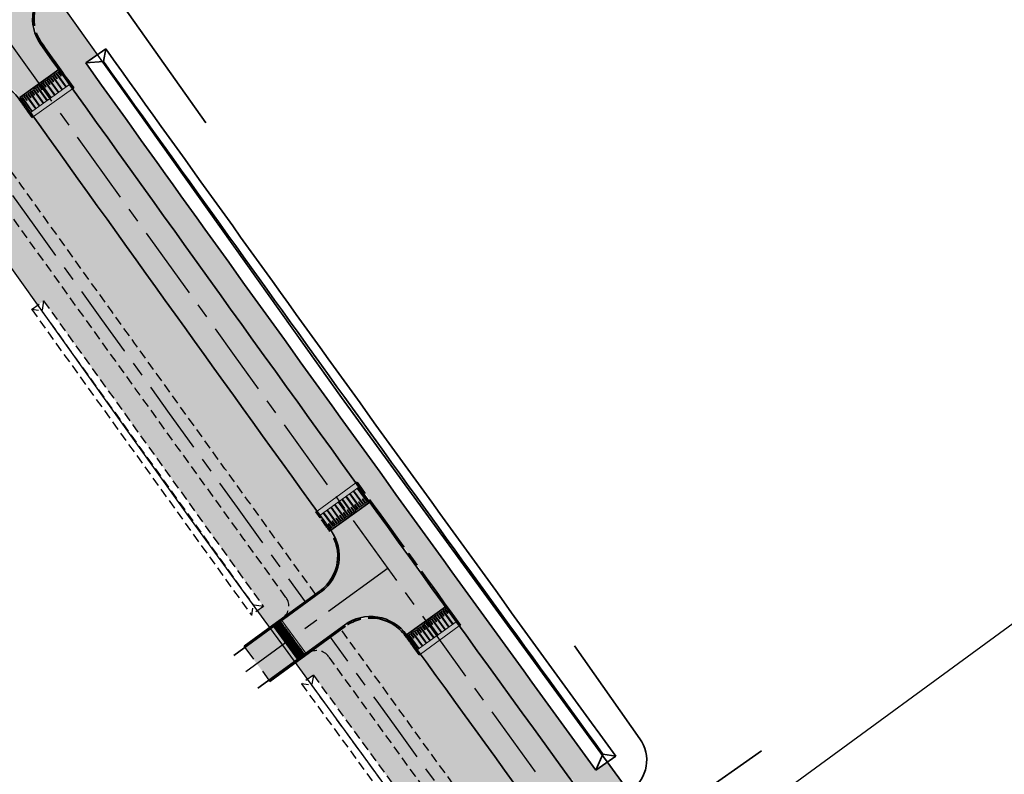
# Model space of a CAD drawing. Header units: metres. Extents: x 150631 to 152219, y 482740 to 484556.
# Tile 28 of 48: x 151027 to 151161, y 483832 to 483935. Entities that reach past the tile are written whole.
import ezdxf

# ---------------------------------------------------------------- set-up
doc = ezdxf.new("R2010")
doc.units = ezdxf.units.M
for name, pattern in [('AM-AS', [16, 10, -2, 2, -2]), ('DASHED2', [0.375, 0.25, -0.125]), ('VH-OPSLUITBAND_150X250', [24, 16, -2, 4, -2]), ('XX-HIDDEN', [4, 2, -2])]:
    doc.linetypes.add(name, pattern=pattern)
doc.layers.get('0').update_dxf_attribs({"lineweight": 25})
for name, color, linetype, lineweight, true_color in [('B-WE-KG-GRENS_PERCEEL-GV', 1, 'Continuous', 30, 0xff0000), ('IRP-V-verharding-rijbaan', 7, 'Continuous', 0, 0xffb061), ('N-WE-GR-STADSLANDBOUW-A', 7, 'Continuous', 35, 0xffff9e)]:
    doc.layers.add(name, color=color, linetype=linetype, lineweight=lineweight, true_color=true_color)
for name, color, linetype, lineweight in [('N-WE-AM-AS_FIETSPAD-G', 3, 'AM-AS', 30), ('N-WE-AM-AS_KAVELWEG-G', 170, 'AM-AS', 30), ('N-WE-AM-AS_WEG-G', 10, 'AM-AS', 30), ('N-WE-VH-KANTOPSLUITING_OPSLUITBAND_200X250-G', 150, 'VH-OPSLUITBAND_150X250', 35), ('N-WE-VH-KANTOPSLUITING_VOORKANTBAND-G', 190, 'Continuous', 30), ('N-WE-VH-KANTVERHARDING-G', 2, 'Continuous', 35), ('N-WE-VH-MATERIAALGRENS-G', 7, 'XX-HIDDEN', 25), ('N-WE-VH-VERHARDING_ASFALT-A', 252, 'Continuous', 18), ('VRK-ontwerp', 2, 'Continuous', 0)]:
    doc.layers.add(name, color=color, linetype=linetype, lineweight=lineweight)
doc.layers.add('N-WE-VH-VERHARDING_TEGEL-A', color=252, linetype='Continuous', lineweight=18, plot=False)
pattern_1 = [(36.02453, (151085.5762, 483560.17075), (-0.2205493, 0.303287), []), (126.02453, (151085.5762, 483560.17075), (-0.606574, -0.4410986), [0.375, -0.375]), (126.02453, (151085.8795, 483560.3913), (-0.606574, -0.4410986), [-0.375, 0.375])]

# ---------------------------------------------------------------- blocks, each defined once
blk = doc.blocks.new('*U68')
at = {"layer": 'VRK-ontwerp', "transparency": 33554607}
blk.add_hatch(color=9, dxfattribs=at).paths.add_polyline_path([(0, 0), (0, -0.7), (6.5, -0.7), (6.5, 0)])
at = {"layer": 'VRK-ontwerp'}
blk.add_hatch(color=7, dxfattribs=at).paths.add_polyline_path([(6.5, -3.2), (6.5, -3), (6.3, -3), (6.3, -0.7), (6.19, -0.7), (6.19, -3), (5.98, -3), (5.98, -2.3), (5.88, -2.3), (5.88, -3), (5.67, -3), (5.67, -0.7), (5.56, -0.7), (5.56, -3), (5.35, -3), (5.35, -2.3), (5.25, -2.3), (5.25, -3), (5.04, -3), (5.04, -0.7), (4.93, -0.7), (4.93, -3), (4.72, -3), (4.72, -2.3), (4.62, -2.3), (4.62, -3), (4.41, -3), (4.41, -0.7), (4.3, -0.7), (4.3, -3), (4.09, -3), (4.09, -2.3), (3.99, -2.3), (3.99, -3), (3.78, -3), (3.78, -0.7), (3.67, -0.7), (3.67, -3), (3.46, -3), (3.46, -2.3), (3.36, -2.3), (3.36, -3), (3.15, -3), (3.15, -0.7), (3.04, -0.7), (3.04, -3), (2.83, -3), (2.83, -2.3), (2.73, -2.3), (2.73, -3), (2.52, -3), (2.52, -0.7), (2.41, -0.7), (2.41, -3), (2.2, -3), (2.2, -2.3), (2.1, -2.3), (2.1, -3), (1.89, -3), (1.89, -0.7), (1.78, -0.7), (1.78, -3), (1.57, -3), (1.57, -2.3), (1.47, -2.3), (1.47, -3), (1.26, -3), (1.26, -0.7), (1.15, -0.7), (1.15, -3), (0.94, -3), (0.94, -2.3), (0.84, -2.3), (0.84, -3), (0.63, -3), (0.63, -0.7), (0.52, -0.7), (0.52, -3), (0.32, -3), (0.32, -2.3), (0.21, -2.3), (0.21, -3), (0, -3), (0, -3.2)])
at = {"layer": 'VRK-ontwerp', "true_color": 0x636466, "transparency": 33554602}
for points in [[(0.52, -0.7), (0, -0.7), (0, -3), (0.21, -3), (0.21, -2.3), (0.32, -2.3), (0.32, -3), (0.52, -3)], [(1.15, -0.7), (0.63, -0.7), (0.63, -3), (0.84, -3), (0.84, -2.3), (0.94, -2.3), (0.94, -3), (1.15, -3)], [(1.78, -0.7), (1.26, -0.7), (1.26, -3), (1.47, -3), (1.47, -2.3), (1.57, -2.3), (1.57, -3), (1.78, -3)], [(2.41, -0.7), (1.89, -0.7), (1.89, -3), (2.1, -3), (2.1, -2.3), (2.2, -2.3), (2.2, -3), (2.41, -3)], [(3.04, -0.7), (2.52, -0.7), (2.52, -3), (2.73, -3), (2.73, -2.3), (2.83, -2.3), (2.83, -3), (3.04, -3)], [(3.67, -0.7), (3.15, -0.7), (3.15, -3), (3.36, -3), (3.36, -2.3), (3.46, -2.3), (3.46, -3), (3.67, -3)], [(4.3, -0.7), (3.78, -0.7), (3.78, -3), (3.99, -3), (3.99, -2.3), (4.09, -2.3), (4.09, -3), (4.3, -3)], [(4.93, -0.7), (4.41, -0.7), (4.41, -3), (4.62, -3), (4.62, -2.3), (4.72, -2.3), (4.72, -3), (4.93, -3)], [(5.56, -0.7), (5.04, -0.7), (5.04, -3), (5.25, -3), (5.25, -2.3), (5.35, -2.3), (5.35, -3), (5.56, -3)], [(6.19, -0.7), (5.67, -0.7), (5.67, -3), (5.88, -3), (5.88, -2.3), (5.98, -2.3), (5.98, -3), (6.19, -3)], [(6.3, -3), (6.5, -3), (6.5, -0.7), (6.3, -0.7)]]:
    blk.add_hatch(color=251, dxfattribs=at).paths.add_polyline_path(points)
at = {"layer": 'N-WE-VH-KANTVERHARDING-G', "lineweight": 5}
for p, q in [((0, 0), (0, -3.2)), ((0, 0), (6.5, 0)), ((6.5, 0), (6.5, -3.2)), ((0, -0.7), (6.5, -0.7)), ((0.52, -0.7), (0.63, -0.7)), ((0.52, -0.7), (0.52, -3)), ((0.63, -0.7), (0.63, -3)), ((1.15, -0.7), (1.26, -0.7)), ((1.15, -0.7), (1.15, -3)), ((1.26, -0.7), (1.26, -3)), ((1.78, -0.7), (1.89, -0.7)), ((1.78, -0.7), (1.78, -3)), ((1.89, -0.7), (1.89, -3)), ((2.41, -0.7), (2.52, -0.7)), ((2.41, -0.7), (2.41, -3)), ((2.52, -0.7), (2.52, -3)), ((3.04, -0.7), (3.15, -0.7)), ((3.04, -0.7), (3.04, -3)), ((3.15, -0.7), (3.15, -3)), ((3.67, -0.7), (3.78, -0.7)), ((3.67, -0.7), (3.67, -3)), ((3.78, -0.7), (3.78, -3)), ((4.3, -0.7), (4.41, -0.7)), ((4.3, -0.7), (4.3, -3)), ((4.41, -0.7), (4.41, -3)), ((4.93, -0.7), (5.04, -0.7)), ((4.93, -0.7), (4.93, -3)), ((5.04, -0.7), (5.04, -3)), ((5.56, -0.7), (5.56, -3)), ((5.67, -0.7), (5.67, -3)), ((6.19, -0.7), (6.19, -3)), ((6.3, -0.7), (6.3, -3)), ((0.21, -2.3), (0.32, -2.3)), ((0.21, -2.3), (0.21, -3)), ((0.32, -2.3), (0.32, -3)), ((0.84, -2.3), (0.94, -2.3)), ((0.84, -2.3), (0.84, -3)), ((0.94, -2.3), (0.94, -3)), ((1.47, -2.3), (1.57, -2.3)), ((1.47, -2.3), (1.47, -3)), ((1.57, -2.3), (1.57, -3)), ((2.1, -2.3), (2.2, -2.3)), ((2.1, -2.3), (2.1, -3)), ((2.2, -2.3), (2.2, -3)), ((2.73, -2.3), (2.83, -2.3)), ((2.73, -2.3), (2.73, -3)), ((2.83, -2.3), (2.83, -3)), ((3.36, -2.3), (3.46, -2.3)), ((3.36, -2.3), (3.36, -3)), ((3.46, -2.3), (3.46, -3)), ((3.99, -2.3), (4.09, -2.3)), ((3.99, -2.3), (3.99, -3)), ((4.09, -2.3), (4.09, -3)), ((4.62, -2.3), (4.72, -2.3)), ((4.62, -2.3), (4.62, -3)), ((4.72, -2.3), (4.72, -3)), ((5.25, -2.3), (5.35, -2.3)), ((5.25, -2.3), (5.25, -3)), ((5.35, -2.3), (5.35, -3)), ((5.88, -2.3), (5.98, -2.3)), ((5.88, -2.3), (5.88, -3)), ((5.98, -2.3), (5.98, -3)), ((0.21, -3), (0, -3)), ((0, -3.2), (6.5, -3.2)), ((0.52, -3), (0.32, -3)), ((0.84, -3), (0.63, -3)), ((1.15, -3), (0.94, -3)), ((1.26, -3), (1.47, -3)), ((1.57, -3), (1.78, -3)), ((1.89, -3), (2.1, -3)), ((2.2, -3), (2.41, -3)), ((2.52, -3), (2.73, -3)), ((2.83, -3), (3.04, -3)), ((3.15, -3), (3.36, -3)), ((3.46, -3), (3.67, -3)), ((3.78, -3), (3.99, -3)), ((4.09, -3), (4.3, -3)), ((4.41, -3), (4.62, -3)), ((4.72, -3), (4.93, -3)), ((5.04, -3), (5.25, -3)), ((5.35, -3), (5.56, -3)), ((5.67, -3), (5.88, -3)), ((5.98, -3), (6.19, -3)), ((6.3, -3), (6.5, -3))]:
    blk.add_line(p, q, dxfattribs=at)
blk = doc.blocks.new('*U70')
at = {"layer": 'VRK-ontwerp', "transparency": 33554607}
blk.add_hatch(color=9, dxfattribs=at).paths.add_polyline_path([(0, 0), (0, -0.7), (6.5, -0.7), (6.5, 0)])
at = {"layer": 'VRK-ontwerp'}
blk.add_hatch(color=7, dxfattribs=at).paths.add_polyline_path([(6.5, -3.2), (6.5, -3), (6.3, -3), (6.3, -0.7), (6.19, -0.7), (6.19, -3), (5.98, -3), (5.98, -2.3), (5.88, -2.3), (5.88, -3), (5.67, -3), (5.67, -0.7), (5.56, -0.7), (5.56, -3), (5.35, -3), (5.35, -2.3), (5.25, -2.3), (5.25, -3), (5.04, -3), (5.04, -0.7), (4.93, -0.7), (4.93, -3), (4.72, -3), (4.72, -2.3), (4.62, -2.3), (4.62, -3), (4.41, -3), (4.41, -0.7), (4.3, -0.7), (4.3, -3), (4.09, -3), (4.09, -2.3), (3.99, -2.3), (3.99, -3), (3.78, -3), (3.78, -0.7), (3.67, -0.7), (3.67, -3), (3.46, -3), (3.46, -2.3), (3.36, -2.3), (3.36, -3), (3.15, -3), (3.15, -0.7), (3.04, -0.7), (3.04, -3), (2.83, -3), (2.83, -2.3), (2.73, -2.3), (2.73, -3), (2.52, -3), (2.52, -0.7), (2.41, -0.7), (2.41, -3), (2.2, -3), (2.2, -2.3), (2.1, -2.3), (2.1, -3), (1.89, -3), (1.89, -0.7), (1.78, -0.7), (1.78, -3), (1.57, -3), (1.57, -2.3), (1.47, -2.3), (1.47, -3), (1.26, -3), (1.26, -0.7), (1.15, -0.7), (1.15, -3), (0.94, -3), (0.94, -2.3), (0.84, -2.3), (0.84, -3), (0.63, -3), (0.63, -0.7), (0.52, -0.7), (0.52, -3), (0.32, -3), (0.32, -2.3), (0.21, -2.3), (0.21, -3), (0, -3), (0, -3.2)])
at = {"layer": 'VRK-ontwerp', "true_color": 0x636466, "transparency": 33554602}
for points in [[(0.52, -0.7), (0, -0.7), (0, -3), (0.21, -3), (0.21, -2.3), (0.32, -2.3), (0.32, -3), (0.52, -3)], [(1.15, -0.7), (0.63, -0.7), (0.63, -3), (0.84, -3), (0.84, -2.3), (0.94, -2.3), (0.94, -3), (1.15, -3)], [(1.78, -0.7), (1.26, -0.7), (1.26, -3), (1.47, -3), (1.47, -2.3), (1.57, -2.3), (1.57, -3), (1.78, -3)], [(2.41, -0.7), (1.89, -0.7), (1.89, -3), (2.1, -3), (2.1, -2.3), (2.2, -2.3), (2.2, -3), (2.41, -3)], [(3.04, -0.7), (2.52, -0.7), (2.52, -3), (2.73, -3), (2.73, -2.3), (2.83, -2.3), (2.83, -3), (3.04, -3)], [(3.67, -0.7), (3.15, -0.7), (3.15, -3), (3.36, -3), (3.36, -2.3), (3.46, -2.3), (3.46, -3), (3.67, -3)], [(4.3, -0.7), (3.78, -0.7), (3.78, -3), (3.99, -3), (3.99, -2.3), (4.09, -2.3), (4.09, -3), (4.3, -3)], [(4.93, -0.7), (4.41, -0.7), (4.41, -3), (4.62, -3), (4.62, -2.3), (4.72, -2.3), (4.72, -3), (4.93, -3)], [(5.56, -0.7), (5.04, -0.7), (5.04, -3), (5.25, -3), (5.25, -2.3), (5.35, -2.3), (5.35, -3), (5.56, -3)], [(6.19, -0.7), (5.67, -0.7), (5.67, -3), (5.88, -3), (5.88, -2.3), (5.98, -2.3), (5.98, -3), (6.19, -3)], [(6.3, -3), (6.5, -3), (6.5, -0.7), (6.3, -0.7)]]:
    blk.add_hatch(color=251, dxfattribs=at).paths.add_polyline_path(points)
at = {"layer": 'N-WE-VH-KANTVERHARDING-G', "lineweight": 5}
for p, q in [((0, 0), (0, -3.2)), ((0, 0), (6.5, 0)), ((6.5, 0), (6.5, -3.2)), ((0, -0.7), (6.5, -0.7)), ((0.52, -0.7), (0.63, -0.7)), ((0.52, -0.7), (0.52, -3)), ((0.63, -0.7), (0.63, -3)), ((1.15, -0.7), (1.26, -0.7)), ((1.15, -0.7), (1.15, -3)), ((1.26, -0.7), (1.26, -3)), ((1.78, -0.7), (1.89, -0.7)), ((1.78, -0.7), (1.78, -3)), ((1.89, -0.7), (1.89, -3)), ((2.41, -0.7), (2.52, -0.7)), ((2.41, -0.7), (2.41, -3)), ((2.52, -0.7), (2.52, -3)), ((3.04, -0.7), (3.15, -0.7)), ((3.04, -0.7), (3.04, -3)), ((3.15, -0.7), (3.15, -3)), ((3.67, -0.7), (3.78, -0.7)), ((3.67, -0.7), (3.67, -3)), ((3.78, -0.7), (3.78, -3)), ((4.3, -0.7), (4.41, -0.7)), ((4.3, -0.7), (4.3, -3)), ((4.41, -0.7), (4.41, -3)), ((4.93, -0.7), (5.04, -0.7)), ((4.93, -0.7), (4.93, -3)), ((5.04, -0.7), (5.04, -3)), ((5.56, -0.7), (5.56, -3)), ((5.67, -0.7), (5.67, -3)), ((6.19, -0.7), (6.19, -3)), ((6.3, -0.7), (6.3, -3)), ((0.21, -2.3), (0.32, -2.3)), ((0.21, -2.3), (0.21, -3)), ((0.32, -2.3), (0.32, -3)), ((0.84, -2.3), (0.94, -2.3)), ((0.84, -2.3), (0.84, -3)), ((0.94, -2.3), (0.94, -3)), ((1.47, -2.3), (1.57, -2.3)), ((1.47, -2.3), (1.47, -3)), ((1.57, -2.3), (1.57, -3)), ((2.1, -2.3), (2.2, -2.3)), ((2.1, -2.3), (2.1, -3)), ((2.2, -2.3), (2.2, -3)), ((2.73, -2.3), (2.83, -2.3)), ((2.73, -2.3), (2.73, -3)), ((2.83, -2.3), (2.83, -3)), ((3.36, -2.3), (3.46, -2.3)), ((3.36, -2.3), (3.36, -3)), ((3.46, -2.3), (3.46, -3)), ((3.99, -2.3), (4.09, -2.3)), ((3.99, -2.3), (3.99, -3)), ((4.09, -2.3), (4.09, -3)), ((4.62, -2.3), (4.72, -2.3)), ((4.62, -2.3), (4.62, -3)), ((4.72, -2.3), (4.72, -3)), ((5.25, -2.3), (5.35, -2.3)), ((5.25, -2.3), (5.25, -3)), ((5.35, -2.3), (5.35, -3)), ((5.88, -2.3), (5.98, -2.3)), ((5.88, -2.3), (5.88, -3)), ((5.98, -2.3), (5.98, -3)), ((0.21, -3), (0, -3)), ((0, -3.2), (6.5, -3.2)), ((0.52, -3), (0.32, -3)), ((0.84, -3), (0.63, -3)), ((1.15, -3), (0.94, -3)), ((1.26, -3), (1.47, -3)), ((1.57, -3), (1.78, -3)), ((1.89, -3), (2.1, -3)), ((2.2, -3), (2.41, -3)), ((2.52, -3), (2.73, -3)), ((2.83, -3), (3.04, -3)), ((3.15, -3), (3.36, -3)), ((3.46, -3), (3.67, -3)), ((3.78, -3), (3.99, -3)), ((4.09, -3), (4.3, -3)), ((4.41, -3), (4.62, -3)), ((4.72, -3), (4.93, -3)), ((5.04, -3), (5.25, -3)), ((5.35, -3), (5.56, -3)), ((5.67, -3), (5.88, -3)), ((5.98, -3), (6.19, -3)), ((6.3, -3), (6.5, -3))]:
    blk.add_line(p, q, dxfattribs=at)
blk = doc.blocks.new('*U71')
at = {"layer": 'VRK-ontwerp', "transparency": 33554607}
blk.add_hatch(color=9, dxfattribs=at).paths.add_polyline_path([(0, 0), (0, -0.7), (6.5, -0.7), (6.5, 0)])
at = {"layer": 'VRK-ontwerp'}
blk.add_hatch(color=7, dxfattribs=at).paths.add_polyline_path([(6.5, -3.2), (6.5, -3), (6.3, -3), (6.3, -0.7), (6.19, -0.7), (6.19, -3), (5.98, -3), (5.98, -2.3), (5.88, -2.3), (5.88, -3), (5.67, -3), (5.67, -0.7), (5.56, -0.7), (5.56, -3), (5.35, -3), (5.35, -2.3), (5.25, -2.3), (5.25, -3), (5.04, -3), (5.04, -0.7), (4.93, -0.7), (4.93, -3), (4.72, -3), (4.72, -2.3), (4.62, -2.3), (4.62, -3), (4.41, -3), (4.41, -0.7), (4.3, -0.7), (4.3, -3), (4.09, -3), (4.09, -2.3), (3.99, -2.3), (3.99, -3), (3.78, -3), (3.78, -0.7), (3.67, -0.7), (3.67, -3), (3.46, -3), (3.46, -2.3), (3.36, -2.3), (3.36, -3), (3.15, -3), (3.15, -0.7), (3.04, -0.7), (3.04, -3), (2.83, -3), (2.83, -2.3), (2.73, -2.3), (2.73, -3), (2.52, -3), (2.52, -0.7), (2.41, -0.7), (2.41, -3), (2.2, -3), (2.2, -2.3), (2.1, -2.3), (2.1, -3), (1.89, -3), (1.89, -0.7), (1.78, -0.7), (1.78, -3), (1.57, -3), (1.57, -2.3), (1.47, -2.3), (1.47, -3), (1.26, -3), (1.26, -0.7), (1.15, -0.7), (1.15, -3), (0.94, -3), (0.94, -2.3), (0.84, -2.3), (0.84, -3), (0.63, -3), (0.63, -0.7), (0.52, -0.7), (0.52, -3), (0.32, -3), (0.32, -2.3), (0.21, -2.3), (0.21, -3), (0, -3), (0, -3.2)])
at = {"layer": 'VRK-ontwerp', "true_color": 0x636466, "transparency": 33554602}
for points in [[(0.52, -0.7), (0, -0.7), (0, -3), (0.21, -3), (0.21, -2.3), (0.32, -2.3), (0.32, -3), (0.52, -3)], [(1.15, -0.7), (0.63, -0.7), (0.63, -3), (0.84, -3), (0.84, -2.3), (0.94, -2.3), (0.94, -3), (1.15, -3)], [(1.78, -0.7), (1.26, -0.7), (1.26, -3), (1.47, -3), (1.47, -2.3), (1.57, -2.3), (1.57, -3), (1.78, -3)], [(2.41, -0.7), (1.89, -0.7), (1.89, -3), (2.1, -3), (2.1, -2.3), (2.2, -2.3), (2.2, -3), (2.41, -3)], [(3.04, -0.7), (2.52, -0.7), (2.52, -3), (2.73, -3), (2.73, -2.3), (2.83, -2.3), (2.83, -3), (3.04, -3)], [(3.67, -0.7), (3.15, -0.7), (3.15, -3), (3.36, -3), (3.36, -2.3), (3.46, -2.3), (3.46, -3), (3.67, -3)], [(4.3, -0.7), (3.78, -0.7), (3.78, -3), (3.99, -3), (3.99, -2.3), (4.09, -2.3), (4.09, -3), (4.3, -3)], [(4.93, -0.7), (4.41, -0.7), (4.41, -3), (4.62, -3), (4.62, -2.3), (4.72, -2.3), (4.72, -3), (4.93, -3)], [(5.56, -0.7), (5.04, -0.7), (5.04, -3), (5.25, -3), (5.25, -2.3), (5.35, -2.3), (5.35, -3), (5.56, -3)], [(6.19, -0.7), (5.67, -0.7), (5.67, -3), (5.88, -3), (5.88, -2.3), (5.98, -2.3), (5.98, -3), (6.19, -3)], [(6.3, -3), (6.5, -3), (6.5, -0.7), (6.3, -0.7)]]:
    blk.add_hatch(color=251, dxfattribs=at).paths.add_polyline_path(points)
at = {"layer": 'N-WE-VH-KANTVERHARDING-G', "lineweight": 5}
for p, q in [((0, 0), (0, -3.2)), ((0, 0), (6.5, 0)), ((6.5, 0), (6.5, -3.2)), ((0, -0.7), (6.5, -0.7)), ((0.52, -0.7), (0.63, -0.7)), ((0.52, -0.7), (0.52, -3)), ((0.63, -0.7), (0.63, -3)), ((1.15, -0.7), (1.26, -0.7)), ((1.15, -0.7), (1.15, -3)), ((1.26, -0.7), (1.26, -3)), ((1.78, -0.7), (1.89, -0.7)), ((1.78, -0.7), (1.78, -3)), ((1.89, -0.7), (1.89, -3)), ((2.41, -0.7), (2.52, -0.7)), ((2.41, -0.7), (2.41, -3)), ((2.52, -0.7), (2.52, -3)), ((3.04, -0.7), (3.15, -0.7)), ((3.04, -0.7), (3.04, -3)), ((3.15, -0.7), (3.15, -3)), ((3.67, -0.7), (3.78, -0.7)), ((3.67, -0.7), (3.67, -3)), ((3.78, -0.7), (3.78, -3)), ((4.3, -0.7), (4.41, -0.7)), ((4.3, -0.7), (4.3, -3)), ((4.41, -0.7), (4.41, -3)), ((4.93, -0.7), (5.04, -0.7)), ((4.93, -0.7), (4.93, -3)), ((5.04, -0.7), (5.04, -3)), ((5.56, -0.7), (5.56, -3)), ((5.67, -0.7), (5.67, -3)), ((6.19, -0.7), (6.19, -3)), ((6.3, -0.7), (6.3, -3)), ((0.21, -2.3), (0.32, -2.3)), ((0.21, -2.3), (0.21, -3)), ((0.32, -2.3), (0.32, -3)), ((0.84, -2.3), (0.94, -2.3)), ((0.84, -2.3), (0.84, -3)), ((0.94, -2.3), (0.94, -3)), ((1.47, -2.3), (1.57, -2.3)), ((1.47, -2.3), (1.47, -3)), ((1.57, -2.3), (1.57, -3)), ((2.1, -2.3), (2.2, -2.3)), ((2.1, -2.3), (2.1, -3)), ((2.2, -2.3), (2.2, -3)), ((2.73, -2.3), (2.83, -2.3)), ((2.73, -2.3), (2.73, -3)), ((2.83, -2.3), (2.83, -3)), ((3.36, -2.3), (3.46, -2.3)), ((3.36, -2.3), (3.36, -3)), ((3.46, -2.3), (3.46, -3)), ((3.99, -2.3), (4.09, -2.3)), ((3.99, -2.3), (3.99, -3)), ((4.09, -2.3), (4.09, -3)), ((4.62, -2.3), (4.72, -2.3)), ((4.62, -2.3), (4.62, -3)), ((4.72, -2.3), (4.72, -3)), ((5.25, -2.3), (5.35, -2.3)), ((5.25, -2.3), (5.25, -3)), ((5.35, -2.3), (5.35, -3)), ((5.88, -2.3), (5.98, -2.3)), ((5.88, -2.3), (5.88, -3)), ((5.98, -2.3), (5.98, -3)), ((0.21, -3), (0, -3)), ((0, -3.2), (6.5, -3.2)), ((0.52, -3), (0.32, -3)), ((0.84, -3), (0.63, -3)), ((1.15, -3), (0.94, -3)), ((1.26, -3), (1.47, -3)), ((1.57, -3), (1.78, -3)), ((1.89, -3), (2.1, -3)), ((2.2, -3), (2.41, -3)), ((2.52, -3), (2.73, -3)), ((2.83, -3), (3.04, -3)), ((3.15, -3), (3.36, -3)), ((3.46, -3), (3.67, -3)), ((3.78, -3), (3.99, -3)), ((4.09, -3), (4.3, -3)), ((4.41, -3), (4.62, -3)), ((4.72, -3), (4.93, -3)), ((5.04, -3), (5.25, -3)), ((5.35, -3), (5.56, -3)), ((5.67, -3), (5.88, -3)), ((5.98, -3), (6.19, -3)), ((6.3, -3), (6.5, -3))]:
    blk.add_line(p, q, dxfattribs=at)

msp = doc.modelspace()

# ---------------------------------------------------------------- hatches: boundary and pattern name
at = {"layer": 'IRP-V-verharding-rijbaan', "transparency": 33554610}
h = msp.add_hatch(color=256, dxfattribs=at)
h.dxf.hatch_style = 1
edge = h.paths.add_edge_path(flags=16)
edge.add_arc((151028.55, 483944.15), 1.5, 305.1724, 485.1724)
edge.add_line((151027.68, 483945.38), (151025, 483943.49))
edge.add_arc((151025.87, 483942.26), 1.5, 125.1724, 305.2566)
edge.add_line((151026.73, 483941.04), (151029.41, 483942.93))
h.paths.add_polyline_path([(151015.58, 483922.91), (151012.38, 483927.39), (151010.59, 483926.06), (151013.85, 483921.64)])
edge = h.paths.add_edge_path()
edge.add_line((151015.2, 483929.47), (151018.39, 483924.99))
edge.add_line((151018.39, 483924.99), (151018.92, 483925.38))
edge.add_arc((151022.49, 483920.55), 6, 35.5738, 126.4102, ccw=False)
edge.add_line((151027.37, 483924.04), (151032.65, 483927.83))
edge.add_arc((164043.88, 493233.95), 15996.75, 215.558826, 215.573767, ccw=False)
edge.add_arc((151035.11, 483934.71), 6, 127.8995, 215.5588, ccw=False)
edge.add_arc((151035.26, 483934.68), 6.12, 97.5129, 128.8337, ccw=False)
edge.add_line((151034.46, 483940.74), (151027.32, 483950.87))
edge.add_arc((151021.83, 483953.7), 6.18, 301.7602, 332.7538, ccw=False)
edge.add_arc((151021.75, 483953.43), 6, 215.4764, 303.7696, ccw=False)
edge.add_line((151016.86, 483949.95), (151011.57, 483946.17))
edge.add_arc((164043.89, 493233.95), 16003.25, 215.476415, 215.511129)
edge.add_arc((151012.31, 483934.8), 6, -53.5898, 35.5111, ccw=False)
edge.add_line((151015.87, 483929.97), (151015.2, 483929.47))
h = msp.add_hatch(color=256, dxfattribs=at)
h.dxf.hatch_style = 1
h.paths.add_polyline_path([(151067.94, 483850.08), (151064.72, 483854.53), (151062.86, 483853.18), (151066.1, 483848.74)])
edge = h.paths.add_edge_path()
edge.add_line((151067.55, 483856.59), (151070.77, 483852.14))
edge.add_line((151070.77, 483852.14), (151071.36, 483852.57))
edge.add_arc((151074.89, 483847.72), 6, 35.8949, 126.0856, ccw=False)
edge.add_line((151079.75, 483851.24), (151085.02, 483855.05))
edge.add_arc((164043.89, 493233.95), 15996.75, 215.832272, 215.894904, ccw=False)
edge.add_line((151074.77, 483869.22), (151069.5, 483865.41))
edge.add_arc((151064.64, 483861.9), 6, -53.9144, 35.8323, ccw=False)
edge.add_line((151068.17, 483857.05), (151067.55, 483856.59))
h = msp.add_hatch(color=256, dxfattribs=at)
h.dxf.hatch_style = 1
h.paths.add_polyline_path([(151069.16, 483854.37), (151067.55, 483856.59), (151064.72, 483854.53), (151066.33, 483852.3)])
h.paths.add_polyline_path([(151070.77, 483852.14), (151069.16, 483854.37), (151066.33, 483852.3), (151067.94, 483850.08)])
h = msp.add_hatch(color=256, dxfattribs=at)
h.dxf.hatch_style = 1
h.paths.add_polyline_path([(151062.95, 483849.84), (151061.33, 483852.06), (151057.87, 483849.54), (151059.49, 483847.32)])
h.paths.add_polyline_path([(151064.57, 483847.62), (151062.95, 483849.84), (151059.49, 483847.32), (151061.11, 483845.1)])
at = {"layer": 'N-WE-GR-STADSLANDBOUW-A', "transparency": 33554559}
h = msp.add_hatch(color=256, dxfattribs=at)
h.dxf.hatch_style = 1
edge = h.paths.add_edge_path()
edge.add_arc((164043.89, 493233.95), 15993.25, 215.578778, 215.9767, ccw=False)
edge.add_line((151036.31, 483928.72), (151037.89, 483929.83))
edge.add_line((151037.89, 483929.83), (151031.3, 483939.08))
edge.add_arc((151035.11, 483934.71), 5.8, 131.0182, 215.5826)
edge.add_line((151030.39, 483931.33), (151034.68, 483925.34))
edge.add_line((151034.68, 483925.34), (151034.52, 483925.22))
edge.add_line((151034.52, 483925.22), (151072.9, 483871.81))
edge.add_line((151072.9, 483871.81), (151073.06, 483871.93))
edge.add_line((151073.06, 483871.93), (151087.06, 483852.57))
edge.add_line((151087.06, 483852.57), (151086.89, 483852.45))
edge.add_line((151086.89, 483852.45), (151101.96, 483831.68))
edge.add_line((151101.96, 483831.68), (151102.13, 483831.79))
edge.add_line((151102.13, 483831.79), (151102.71, 483830.98))
edge.add_arc((151106.62, 483833.84), 4.83, 216.1808, 310.2286)
edge.add_line((151109.74, 483830.15), (151106.93, 483834))
edge.add_line((151106.93, 483834), (151105.4, 483832.9))
edge.add_line((151105.4, 483832.9), (151101.25, 483838.61))
h = msp.add_hatch(color=256, dxfattribs=at)
h.dxf.hatch_style = 1
edge = h.paths.add_edge_path()
edge.add_arc((164043.89, 493233.95), 16003.45, 215.824396, 215.832272, ccw=False)
edge.add_line((151068.05, 483867.08), (151067.47, 483867.89))
edge.add_line((151067.47, 483867.89), (151067.63, 483868.01))
edge.add_arc((164043.89, 493233.95), 16003.25, 215.70302, 215.820816, ccw=False)
edge.add_line((151048.4, 483894.7), (151029.23, 483921.44))
edge.add_line((151029.23, 483921.44), (151029.07, 483921.33))
edge.add_line((151029.07, 483921.33), (151027.2, 483923.93))
edge.add_arc((151022.49, 483920.55), 5.8, 35.5738, 126.4102)
edge.add_line((151019.04, 483925.22), (151018.51, 483924.82))
edge.add_line((151018.51, 483924.82), (151059.61, 483867.58))
edge.add_arc((164043.89, 493233.95), 16010, 215.805267, 215.853041)
edge.add_line((151067.43, 483856.76), (151068.05, 483857.21))
edge.add_arc((151064.64, 483861.9), 5.8, 306.0856, 395.8323)
h = msp.add_hatch(color=256, dxfattribs=at)
h.dxf.hatch_style = 1
edge = h.paths.add_edge_path()
edge.add_arc((164043.89, 493233.95), 16013.5, 215.560498, 215.845966, ccw=False)
edge.add_arc((151015.25, 483919.94), 2, 35.5605, 126.4111)
edge.add_line((151014.06, 483921.54), (151013.53, 483921.16))
edge.add_line((151013.53, 483921.16), (151012.37, 483920.3))
edge.add_line((151012.37, 483920.3), (151014.87, 483916.8))
edge.add_line((151014.87, 483916.8), (151017.59, 483912.99))
edge.add_line((151017.59, 483912.99), (151029.8, 483895.9))
edge.add_line((151029.8, 483895.9), (151030.61, 483896.48))
edge.add_line((151030.61, 483896.48), (151060.37, 483855.08))
edge.add_line((151060.37, 483855.08), (151059.56, 483854.49))
edge.add_line((151059.56, 483854.49), (151060.44, 483853.28))
edge.add_line((151060.44, 483853.28), (151061.21, 483852.22))
edge.add_line((151061.21, 483852.22), (151061.66, 483852.55))
edge.add_line((151061.66, 483852.55), (151062.47, 483853.14))
edge.add_line((151062.47, 483853.14), (151062.99, 483853.52))
edge.add_arc((151061.81, 483855.14), 2, 306.0856, 395.846)
h = msp.add_hatch(color=256, dxfattribs=at)
h.dxf.hatch_style = 1
edge = h.paths.add_edge_path()
edge.add_line((151120.85, 483794.37), (151120.26, 483795.18))
edge.add_line((151120.26, 483795.18), (151120.42, 483795.3))
edge.add_line((151120.42, 483795.3), (151081.63, 483848.64))
edge.add_line((151081.63, 483848.64), (151081.47, 483848.53))
edge.add_line((151081.47, 483848.53), (151079.59, 483851.12))
edge.add_arc((151074.89, 483847.72), 5.8, 35.8949, 126.0856)
edge.add_line((151071.48, 483852.4), (151070.89, 483851.97))
edge.add_arc((164043.89, 493233.95), 16010, 215.874159, 216.174765)
edge.add_line((151120.29, 483784.04), (151120.94, 483784.53))
edge.add_arc((151117.46, 483789.17), 5.8, 306.8518, 396.154)
edge.add_line((151122.15, 483792.6), (151120.85, 483794.37))
h = msp.add_hatch(color=256, dxfattribs=at)
h.dxf.hatch_style = 1
edge = h.paths.add_edge_path()
edge.add_arc((164043.89, 493233.95), 16013.5, 215.881384, 216.167832, ccw=False)
edge.add_arc((151067.61, 483847.11), 2, 35.8814, 126.0856)
edge.add_line((151066.43, 483848.73), (151065.94, 483848.37))
edge.add_line((151065.94, 483848.37), (151065.13, 483847.78))
edge.add_line((151065.13, 483847.78), (151064.68, 483847.46))
edge.add_line((151064.68, 483847.46), (151066.33, 483845.19))
edge.add_line((151066.33, 483845.19), (151067.14, 483845.78))
edge.add_line((151067.14, 483845.78), (151113.37, 483782.34))
edge.add_line((151113.37, 483782.34), (151112.56, 483781.74))
edge.add_line((151112.56, 483781.74), (151114.2, 483779.49))
edge.add_line((151114.2, 483779.49), (151114.58, 483779.77))
edge.add_line((151114.58, 483779.77), (151115.38, 483780.37))
edge.add_line((151115.38, 483780.37), (151115.9, 483780.76))
edge.add_arc((151114.7, 483782.36), 2, 306.8518, 396.1678)
at = {"layer": 'N-WE-VH-VERHARDING_ASFALT-A', "transparency": 33554585}
h = msp.add_hatch(color=256, dxfattribs=at)
h.dxf.hatch_style = 1
edge = h.paths.add_edge_path()
edge.add_line((151034.52, 483925.22), (151029.23, 483921.44))
edge.add_arc((164108.77, 493280.67), 16083.21, 215.586088, 215.820509)
edge.add_line((151067.63, 483868.01), (151072.9, 483871.81))
edge.add_arc((164171.41, 493325.59), 16153.79, 215.586373, 215.819666, ccw=False)
h = msp.add_hatch(color=256, dxfattribs=at)
h.dxf.hatch_style = 1
edge = h.paths.add_edge_path()
edge.add_line((151086.89, 483852.45), (151081.63, 483848.64))
edge.add_arc((164108.29, 493280.68), 16082.82, 215.906667, 216.141645)
edge.add_line((151120.42, 483795.3), (151125.67, 483799.13))
edge.add_arc((164170.28, 493325.86), 16153.03, 215.907508, 216.14136, ccw=False)
at = {"layer": 'N-WE-VH-VERHARDING_TEGEL-A'}
h = msp.add_hatch(dxfattribs=at)
h.set_pattern_fill('AVH-TEGEL_150X300_HALFST', color=256, scale=2.5, angle=89.1779, pattern_type=2)
h.set_pattern_definition(pattern_1)
edge = h.paths.add_edge_path()
edge.add_line((151018.52, 483924.81), (151014.06, 483921.54))
edge.add_arc((151015.25, 483919.94), 2, 35.5605, 126.4111, ccw=False)
edge.add_arc((164043.89, 493233.95), 16013.5, 215.560498, 215.845966)
edge.add_arc((151061.81, 483855.14), 2, -53.9144, 35.846, ccw=False)
edge.add_line((151062.99, 483853.52), (151067.43, 483856.75))
edge.add_arc((164044.26, 493234.21), 16010.46, 215.55315, 215.853065, ccw=False)
h = msp.add_hatch(dxfattribs=at)
h.set_pattern_fill('AVH-TEGEL_150X300_HALFST', color=256, scale=2.5, angle=89.1779, pattern_type=2)
h.set_pattern_definition(pattern_1)
edge = h.paths.add_edge_path()
edge.add_line((151070.89, 483851.97), (151066.43, 483848.73))
edge.add_arc((151067.61, 483847.11), 2, 35.8814, 126.0856, ccw=False)
edge.add_arc((164043.89, 493233.95), 16013.5, 215.881384, 216.167832)
edge.add_arc((151114.7, 483782.36), 2, -53.1482, 36.1678, ccw=False)
edge.add_line((151115.9, 483780.76), (151120.29, 483784.04))
edge.add_arc((164043.93, 493233.98), 16010.05, 215.874156, 216.174754, ccw=False)
at = {"layer": 'VRK-ontwerp', "true_color": 0x636466, "transparency": 33554602}
for points in [[(151061.73, 483852.36), (151062.04, 483851.93), (151063.01, 483852.64), (151062.89, 483852.81), (151062.4, 483852.46), (151062.34, 483852.54), (151062.83, 483852.89), (151062.7, 483853.06)], [(151062.1, 483851.85), (151062.41, 483851.42), (151063.38, 483852.13), (151063.26, 483852.3), (151062.77, 483851.95), (151062.71, 483852.03), (151063.2, 483852.38), (151063.07, 483852.55)], [(151062.47, 483851.34), (151062.78, 483850.91), (151063.75, 483851.62), (151063.63, 483851.79), (151063.14, 483851.44), (151063.08, 483851.52), (151063.57, 483851.88), (151063.44, 483852.04)], [(151062.84, 483850.83), (151063.15, 483850.4), (151064.12, 483851.11), (151064, 483851.28), (151063.52, 483850.93), (151063.45, 483851.01), (151063.94, 483851.37), (151063.81, 483851.54)], [(151063.22, 483850.32), (151063.53, 483849.9), (151064.49, 483850.6), (151064.37, 483850.77), (151063.89, 483850.42), (151063.82, 483850.5), (151064.31, 483850.86), (151064.19, 483851.03)], [(151063.59, 483849.81), (151063.9, 483849.39), (151064.87, 483850.09), (151064.74, 483850.26), (151064.26, 483849.91), (151064.2, 483849.99), (151064.68, 483850.35), (151064.56, 483850.52)], [(151063.96, 483849.3), (151064.27, 483848.88), (151065.24, 483849.58), (151065.11, 483849.75), (151064.63, 483849.4), (151064.57, 483849.49), (151065.05, 483849.84), (151064.93, 483850.01)], [(151064.33, 483848.79), (151064.64, 483848.37), (151065.61, 483849.07), (151065.48, 483849.24), (151065, 483848.89), (151064.94, 483848.98), (151065.42, 483849.33), (151065.3, 483849.5)], [(151064.97, 483847.91), (151065.94, 483848.62), (151065.86, 483848.74), (151065.37, 483848.38), (151065.31, 483848.47), (151065.79, 483848.82), (151065.67, 483848.99), (151064.7, 483848.28)]]:
    msp.add_hatch(color=251, dxfattribs=at).paths.add_polyline_path(points)
at = {"layer": 'VRK-ontwerp'}
msp.add_hatch(color=7, dxfattribs=at).paths.add_polyline_path([(151065.94, 483848.62), (151066.1, 483848.74), (151062.86, 483853.18), (151062.7, 483853.06), (151062.83, 483852.89), (151062.34, 483852.54), (151062.4, 483852.46), (151062.89, 483852.81), (151063.01, 483852.64), (151062.04, 483851.93), (151062.1, 483851.85), (151063.07, 483852.55), (151063.2, 483852.38), (151062.71, 483852.03), (151062.77, 483851.95), (151063.26, 483852.3), (151063.38, 483852.13), (151062.41, 483851.42), (151062.47, 483851.34), (151063.44, 483852.04), (151063.57, 483851.88), (151063.08, 483851.52), (151063.14, 483851.44), (151063.63, 483851.79), (151063.75, 483851.62), (151062.78, 483850.91), (151062.84, 483850.83), (151063.81, 483851.54), (151063.94, 483851.37), (151063.45, 483851.01), (151063.52, 483850.93), (151064, 483851.28), (151064.12, 483851.11), (151063.15, 483850.4), (151063.22, 483850.32), (151064.19, 483851.03), (151064.31, 483850.86), (151063.82, 483850.5), (151063.89, 483850.42), (151064.37, 483850.77), (151064.49, 483850.6), (151063.53, 483849.9), (151063.59, 483849.81), (151064.56, 483850.52), (151064.68, 483850.35), (151064.2, 483849.99), (151064.26, 483849.91), (151064.74, 483850.26), (151064.87, 483850.09), (151063.9, 483849.39), (151063.96, 483849.3), (151064.93, 483850.01), (151065.05, 483849.84), (151064.57, 483849.49), (151064.63, 483849.4), (151065.11, 483849.75), (151065.24, 483849.58), (151064.27, 483848.88), (151064.33, 483848.79), (151065.3, 483849.5), (151065.42, 483849.33), (151064.94, 483848.98), (151065, 483848.89), (151065.48, 483849.24), (151065.61, 483849.07), (151064.64, 483848.37), (151064.7, 483848.28), (151065.67, 483848.99), (151065.79, 483848.82), (151065.31, 483848.47), (151065.37, 483848.38), (151065.86, 483848.74)])
at = {"layer": 'VRK-ontwerp', "transparency": 33554607}
msp.add_hatch(color=9, dxfattribs=at).paths.add_polyline_path([(151064.57, 483847.62), (151064.97, 483847.91), (151061.73, 483852.36), (151061.33, 483852.06)])

# ---------------------------------------------------------------- linework, layer by layer
at = {"linetype": 'DASHED2', "ltscale": 5}
msp.add_line((151028.98, 483895.32), (151030.61, 483896.48), dxfattribs=at)
at = {"linetype": 'DASHED2', "ltscale": 5, "flags": 128}
for points in [[(151067.43, 483856.76, -0.001309), (151018.51, 483924.82, -0.001309)], [(151063.43, 483856.31, -0.001246), (151016.87, 483921.1)], [(151120.29, 483784.04, -0.001312), (151070.89, 483851.97, -0.001312)], [(151116.32, 483783.54, -0.00125), (151069.23, 483848.29)]]:
    msp.add_lwpolyline(points, format="xyb", dxfattribs=at)
for points in [[(151030.61, 483896.48), (151030.38, 483895.09), (151028.99, 483895.32)], [(151028.99, 483895.32), (151058.75, 483853.9)], [(151030.61, 483896.48), (151060.37, 483855.07)], [(151030.38, 483895.09), (151058.98, 483855.3)], [(151060.37, 483855.08), (151058.98, 483855.3), (151058.75, 483853.89)], [(151060.37, 483855.08), (151058.75, 483853.89)], [(151067.14, 483845.78), (151065.53, 483844.6)], [(151067.14, 483845.78), (151066.92, 483844.38), (151065.53, 483844.6)], [(151067.14, 483845.78), (151113.37, 483782.34)], [(151065.53, 483844.6), (151111.75, 483781.16)], [(151066.92, 483844.38), (151111.97, 483782.56)]]:
    msp.add_lwpolyline(points, dxfattribs=at)
at = {"linetype": 'DASHED2', "ltscale": 5}
for centre, start, end in [((151061.81, 483855.14), 306.0856, 35.846), ((151067.61, 483847.11), 35.8814, 125.0535)]:
    msp.add_arc(centre, 2, start, end, dxfattribs=at)
at = {"layer": 'B-WE-KG-GRENS_PERCEEL-GV', "flags": 128}
for points in [[(151216.97, 484082.35), (151144.4, 484032.66), (151120.27, 484016.14), (151023.58, 483949.94), (151031.08, 483939.39), (151070.93, 483883.39), (151117.11, 483820.04), (151176.21, 483863.28)], [(150987.37, 483955.29), (151007.02, 483927.78), (151014.87, 483916.8), (151017.59, 483912.99), (151039.72, 483882.01), (151050.24, 483867.28), (151060.44, 483853.28), (151062.95, 483849.84), (151092.39, 483809.43), (151115.94, 483777.1), (151125.58, 483763.88), (151144.21, 483738.3)], [(151163.6, 483758.9), (151156.35, 483767.23), (151148.38, 483777.13), (151117.11, 483820.04), (151070.93, 483883.39), (151023.58, 483949.94)]]:
    msp.add_lwpolyline(points, dxfattribs=at)
at = {"layer": 'N-WE-AM-AS_FIETSPAD-G', "flags": 128}
for points in [[(151017.1, 483923.79, 0.001309), (151066.01, 483855.73)], [(151118.89, 483782.99, -0.001312), (151069.47, 483850.94, -0.001162)]]:
    msp.add_lwpolyline(points, format="xyb", dxfattribs=at)
at = {"layer": 'N-WE-AM-AS_KAVELWEG-G', "flags": 128}
msp.add_lwpolyline([(151077.29, 483860.29), (151058, 483846.23)], dxfattribs=at)
at = {"layer": 'N-WE-AM-AS_WEG-G', "linetype": 'AM-AS', "flags": 128}
msp.add_lwpolyline([(151810.61, 482928.57), (151724.67, 483030.23, -0.002663), (151683.68, 483079.25), (151640.16, 483131.85), (151616.34, 483160.65, -0.005737), (151472.1, 483339.15), (151434.69, 483386.54, -0.008254), (151164.36, 483740.9, -0.006546), (150920.23, 484081.37, 0.006169), (150903, 484105.44), (150859.03, 484165.28)], format="xyb", dxfattribs=at)
at = {"layer": 'N-WE-VH-KANTOPSLUITING_OPSLUITBAND_200X250-G', "ltscale": 0.5, "flags": 128}
for points in [[(151034.1, 483926.15, -0.0001), (151030.39, 483931.34, -0.41619), (151031.77, 483939.45), (151031.89, 483939.53, -0.41421), (151039.97, 483938.13), (151040.54, 483937.32)], [(151028.48, 483922.14, -0.000034), (151027.2, 483923.93, 0.418496), (151019.04, 483925.22)], [(151086.47, 483853.38, -0.000342), (151073.65, 483871.12)], [(151068.05, 483857.21, 0.412919), (151069.34, 483865.29, -0.000034), (151068.05, 483867.08)], [(151080.88, 483849.34, -0.000034), (151079.59, 483851.12, 0.415189), (151071.48, 483852.4)]]:
    msp.add_lwpolyline(points, format="xyb", dxfattribs=at)
for points in [[(151068.05, 483857.21), (151062.47, 483853.14)], [(151061.66, 483852.55), (151057.76, 483849.71)], [(151071.48, 483852.4), (151065.94, 483848.37)], [(151065.13, 483847.78), (151061.23, 483844.94)]]:
    msp.add_lwpolyline(points, dxfattribs=at)
at = {"layer": 'N-WE-VH-KANTVERHARDING-G'}
for p, q in [((151036.31, 483928.72), (151039.01, 483930.63)), ((151027.37, 483924.04), (151032.65, 483927.83)), ((151034.1, 483926.15), (151033.93, 483926.04)), ((151034.1, 483926.15), (151034.68, 483925.34)), ((151034.68, 483925.34), (151034.52, 483925.22)), ((151028.65, 483922.26), (151028.48, 483922.14)), ((151028.48, 483922.14), (151029.07, 483921.33)), ((151029.23, 483921.44), (151029.07, 483921.33)), ((151072.9, 483871.81), (151073.06, 483871.93)), ((151073.06, 483871.93), (151073.65, 483871.12)), ((151073.48, 483871), (151073.65, 483871.12)), ((151069.5, 483865.41), (151074.77, 483869.22)), ((151068.05, 483867.08), (151067.47, 483867.89)), ((151079.75, 483851.24), (151085.02, 483855.05)), ((151061.66, 483852.55), (151062.47, 483853.14)), ((151062.58, 483852.98), (151062.47, 483853.14)), ((151086.31, 483853.26), (151086.47, 483853.38)), ((151086.47, 483853.38), (151087.06, 483852.57)), ((151061.78, 483852.39), (151061.66, 483852.55)), ((151086.89, 483852.45), (151087.06, 483852.57)), ((151057.87, 483849.54), (151057.76, 483849.71)), ((151081.04, 483849.45), (151080.88, 483849.34)), ((151080.88, 483849.34), (151081.47, 483848.53)), ((151081.63, 483848.64), (151081.47, 483848.53)), ((151102.5, 483849.74), (151111.37, 483837.17)), ((151065.01, 483847.94), (151065.13, 483847.78)), ((151065.13, 483847.78), (151065.94, 483848.37)), ((151065.82, 483848.53), (151065.94, 483848.37)), ((151061.11, 483845.1), (151061.23, 483844.94)), ((151112.18, 483824.53), (151127.81, 483835.55)), ((151105.4, 483832.9), (151108.08, 483834.82))]:
    msp.add_line(p, q, dxfattribs=at)
at = {"layer": 'N-WE-VH-KANTVERHARDING-G', "lineweight": 5}
for p, q in [((151061.33, 483852.06), (151062.86, 483853.18)), ((151062.04, 483851.93), (151063.01, 483852.64)), ((151062.34, 483852.54), (151062.83, 483852.89)), ((151062.4, 483852.46), (151062.89, 483852.81)), ((151062.83, 483852.89), (151062.7, 483853.06)), ((151062.86, 483853.18), (151066.1, 483848.74)), ((151063.01, 483852.64), (151062.89, 483852.81)), ((151061.33, 483852.06), (151064.57, 483847.62)), ((151061.73, 483852.36), (151064.97, 483847.91)), ((151062.1, 483851.85), (151063.07, 483852.55)), ((151062.34, 483852.54), (151062.4, 483852.46)), ((151062.41, 483851.42), (151063.38, 483852.13)), ((151062.47, 483851.34), (151063.44, 483852.04)), ((151062.71, 483852.03), (151063.2, 483852.38)), ((151062.71, 483852.03), (151062.77, 483851.95)), ((151062.77, 483851.95), (151063.26, 483852.3)), ((151062.78, 483850.91), (151063.75, 483851.62)), ((151062.84, 483850.83), (151063.81, 483851.54)), ((151063.2, 483852.38), (151063.07, 483852.55)), ((151063.08, 483851.52), (151063.57, 483851.88)), ((151063.08, 483851.52), (151063.14, 483851.44)), ((151063.14, 483851.44), (151063.63, 483851.79)), ((151063.38, 483852.13), (151063.26, 483852.3)), ((151063.44, 483852.04), (151063.57, 483851.88)), ((151063.45, 483851.01), (151063.94, 483851.37)), ((151063.63, 483851.79), (151063.75, 483851.62)), ((151063.81, 483851.54), (151063.94, 483851.37)), ((151063.15, 483850.4), (151064.12, 483851.11)), ((151063.22, 483850.32), (151064.19, 483851.03)), ((151063.45, 483851.01), (151063.52, 483850.93)), ((151063.52, 483850.93), (151064, 483851.28)), ((151063.53, 483849.9), (151064.49, 483850.6)), ((151063.59, 483849.81), (151064.56, 483850.52)), ((151063.82, 483850.5), (151064.31, 483850.86)), ((151063.82, 483850.5), (151063.89, 483850.42)), ((151063.89, 483850.42), (151064.37, 483850.77)), ((151063.9, 483849.39), (151064.87, 483850.09)), ((151063.96, 483849.3), (151064.93, 483850.01)), ((151064, 483851.28), (151064.12, 483851.11)), ((151064.19, 483851.03), (151064.31, 483850.86)), ((151064.2, 483849.99), (151064.68, 483850.35)), ((151064.2, 483849.99), (151064.26, 483849.91)), ((151064.26, 483849.91), (151064.74, 483850.26)), ((151064.37, 483850.77), (151064.49, 483850.6)), ((151064.56, 483850.52), (151064.68, 483850.35)), ((151064.74, 483850.26), (151064.87, 483850.09)), ((151064.93, 483850.01), (151065.05, 483849.84)), ((151064.27, 483848.88), (151065.24, 483849.58)), ((151064.33, 483848.79), (151065.3, 483849.5)), ((151064.57, 483849.49), (151065.05, 483849.84)), ((151064.57, 483849.49), (151064.63, 483849.4)), ((151066.1, 483848.74), (151064.57, 483847.62)), ((151064.63, 483849.4), (151065.11, 483849.75)), ((151064.64, 483848.37), (151065.61, 483849.07)), ((151064.7, 483848.28), (151065.67, 483848.99)), ((151064.94, 483848.98), (151065.42, 483849.33)), ((151064.94, 483848.98), (151065, 483848.89)), ((151065, 483848.89), (151065.48, 483849.24)), ((151065.11, 483849.75), (151065.24, 483849.58)), ((151065.3, 483849.5), (151065.42, 483849.33)), ((151065.31, 483848.47), (151065.79, 483848.82)), ((151065.37, 483848.38), (151065.86, 483848.74)), ((151065.48, 483849.24), (151065.61, 483849.07)), ((151065.67, 483848.99), (151065.79, 483848.82)), ((151065.86, 483848.74), (151065.94, 483848.62)), ((151065.31, 483848.47), (151065.37, 483848.38))]:
    msp.add_line(p, q, dxfattribs=at)
at = {"layer": 'N-WE-VH-KANTVERHARDING-G', "flags": 128}
for points in [[(151031.65, 483939.61), (151031.77, 483939.7, -0.41421), (151040.13, 483938.25), (151052.57, 483920.59)], [(151127.49, 483796.64, -0.002595), (151030.23, 483931.22)], [(151108.08, 483834.82, -0.001847), (151039.01, 483930.63)], [(151105.4, 483832.9, -0.001847), (151036.31, 483928.72)], [(151106.35, 483835.09, -0.001808), (151038.72, 483928.89)], [(151069.5, 483865.41, -0.001128), (151027.37, 483924.04, -0.001128)], [(151122.31, 483792.71, -0.00113), (151079.75, 483851.24, -0.00113)]]:
    msp.add_lwpolyline(points, format="xyb", dxfattribs=at)
for points in [[(151039.01, 483930.63), (151038.72, 483928.89), (151036.31, 483928.72)], [(151067.63, 483868.01), (151067.47, 483867.89)], [(151068.21, 483867.2), (151068.05, 483867.08)], [(151068.17, 483857.05), (151056.38, 483848.45)], [(151071.36, 483852.57), (151059.62, 483844.01)], [(151108.08, 483834.82), (151106.34, 483835.09), (151105.4, 483832.9)]]:
    msp.add_lwpolyline(points, dxfattribs=at)
at = {"layer": 'N-WE-VH-KANTVERHARDING-G'}
for centre, radius, start, end in [((151035.11, 483934.71), 6, 125.1724, 215.5588), ((151064.64, 483861.9), 6, 306.0856, 35.8323), ((151074.89, 483847.72), 6, 35.8949, 126.0856), ((151107.28, 483834.29), 5, 305.1772, 35.1731)]:
    msp.add_arc(centre, radius, start, end, dxfattribs=at)
at = {"layer": 'N-WE-VH-MATERIAALGRENS-G'}
msp.add_line((151057.87, 483849.54), (151061.11, 483845.1), dxfattribs=at)

# ---------------------------------------------------------------- block references
at = {"layer": 'N-WE-VH-KANTOPSLUITING_VOORKANTBAND-G'}
for name, p, rotation in [('*U70', (151067.63, 483868.01), 35.83227240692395), ('*U71', (151086.89, 483852.45), 215.8949039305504)]:
    msp.add_blockref(name, p, dxfattribs=dict(at, rotation=rotation))
at = {"layer": 'N-WE-VH-KANTVERHARDING-G', "rotation": 215.5737668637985}
msp.add_blockref('*U68', (151034.52, 483925.22), dxfattribs=at)

doc.saveas('drawing.dxf')
